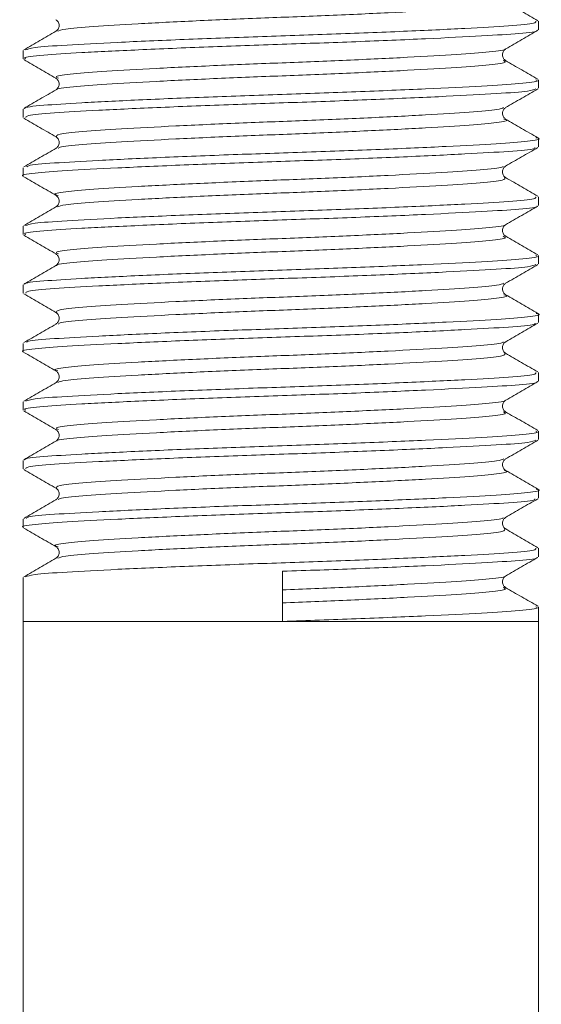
# Model space of a CAD drawing. Header units: millimetres. Extents: x 0 to 210, y 0 to 297.
# Tile 3 of 22: x 45.99 to 53.41, y 197.2 to 211.21. Entities that reach past the tile are written whole.
import ezdxf

# ---------------------------------------------------------------- set-up
doc = ezdxf.new("R2010")
doc.units = ezdxf.units.MM

msp = doc.modelspace()

# ---------------------------------------------------------------- linework, layer by layer
at = {"color": 179, "linetype": 'Continuous', "lineweight": 15}
for p, q in [((53.373, 211.066), (53.373, 211.186)), ((46.039, 210.769), (46.039, 210.649)), ((53.373, 210.232), (53.373, 210.352)), ((46.039, 209.936), (46.039, 209.816)), ((53.373, 209.399), (53.373, 209.519)), ((46.039, 209.102), (46.039, 208.982)), ((53.373, 208.566), (53.373, 208.686)), ((46.039, 208.269), (46.039, 208.149)), ((53.373, 207.732), (53.373, 207.852)), ((46.039, 207.436), (46.039, 207.316)), ((53.373, 206.899), (53.373, 207.019)), ((46.039, 206.602), (46.039, 206.482)), ((53.373, 206.066), (53.373, 206.186)), ((46.039, 205.769), (46.039, 205.649)), ((53.373, 205.232), (53.373, 205.352)), ((46.039, 204.936), (46.039, 204.816)), ((53.373, 204.399), (53.373, 204.519)), ((46.039, 204.102), (46.039, 203.982)), ((53.373, 203.566), (53.373, 203.686)), ((49.728, 202.645), (49.728, 203.358)), ((46.039, 203.269), (46.039, 202.644)), ((53.373, 202.644), (53.373, 202.852)), ((46.039, 202.644), (46.039, 144.275)), ((46.039, 202.644), (49.728, 202.644)), ((53.373, 202.644), (46.039, 202.644)), ((49.728, 202.644), (53.373, 202.644)), ((53.373, 144.275), (53.373, 202.644))]:
    msp.add_line(p, q, dxfattribs=at)
at = {"color": 179, "linetype": 'Continuous', "lineweight": 0}
for points, knots in [([(52.892, 211.46), (52.896, 211.447), (52.905, 211.421), (52.58, 211.385), (52.024, 211.349), (51.257, 211.307), (50.357, 211.266), (49.407, 211.231), (48.48, 211.192), (47.651, 211.15), (47.015, 211.111), (46.61, 211.078), (46.554, 211.054), (46.53, 211.043)], [0, 0, 0, 0, 0.083891, 0.176969, 0.268827, 0.364295, 0.459373, 0.550708, 0.644577, 0.740399, 0.833971, 0.925471, 1, 1, 1, 1]), ([(46.072, 210.778), (46.101, 210.789), (46.165, 210.814), (46.631, 210.847), (47.357, 210.885), (48.306, 210.927), (49.365, 210.967), (50.45, 211.002), (51.478, 211.043), (52.356, 211.084), (52.987, 211.121), (53.341, 211.154), (53.337, 211.177), (53.335, 211.186)], [0, 0, 0, 0, 0.078577, 0.171886, 0.267306, 0.365019, 0.460742, 0.553882, 0.650837, 0.748189, 0.841863, 0.936779, 1, 1, 1, 1]), ([(53.349, 211.057), (53.352, 211.056), (53.38, 211.041), (53.129, 211.012), (52.602, 210.978), (51.792, 210.937), (50.803, 210.895), (49.727, 210.858), (48.65, 210.821), (47.656, 210.779), (46.84, 210.739), (46.293, 210.704), (46.029, 210.673), (46.067, 210.654), (46.077, 210.649)], [0, 0, 0, 0, 0.011031, 0.10725, 0.200149, 0.296606, 0.394107, 0.488409, 0.582509, 0.679963, 0.776541, 0.869464, 0.965544, 1, 1, 1, 1]), ([(52.896, 210.792), (52.898, 210.791), (52.921, 210.776), (52.701, 210.748), (52.24, 210.713), (51.531, 210.673), (50.666, 210.631), (49.725, 210.594), (48.782, 210.557), (47.912, 210.515), (47.199, 210.474), (46.715, 210.44), (46.476, 210.405), (46.523, 210.383), (46.54, 210.375)], [0, 0, 0, 0, 0.0079845, 0.1022723, 0.1933042, 0.2878256, 0.3833704, 0.475778, 0.5679877, 0.6634859, 0.7581262, 0.8491807, 0.9433322, 1, 1, 1, 1]), ([(52.87, 210.627), (52.889, 210.619), (52.94, 210.598), (52.711, 210.563), (52.238, 210.528), (51.532, 210.488), (50.666, 210.446), (49.725, 210.409), (48.782, 210.372), (47.912, 210.33), (47.196, 210.29), (46.726, 210.255), (46.499, 210.227), (46.518, 210.212), (46.519, 210.211)], [0, 0, 0, 0, 0.054359, 0.148829, 0.240037, 0.334741, 0.430471, 0.523057, 0.615445, 0.711128, 0.805951, 0.897182, 0.991515, 1, 1, 1, 1]), ([(46.066, 209.945), (46.063, 209.947), (46.04, 209.962), (46.299, 209.99), (46.838, 210.025), (47.656, 210.066), (48.65, 210.108), (49.727, 210.145), (50.803, 210.182), (51.792, 210.224), (52.6, 210.264), (53.135, 210.299), (53.389, 210.33), (53.347, 210.348), (53.337, 210.352)], [0, 0, 0, 0, 0.011869, 0.108242, 0.201448, 0.298321, 0.396072, 0.490459, 0.585049, 0.682847, 0.779599, 0.872782, 0.969294, 1, 1, 1, 1]), ([(53.334, 210.223), (53.309, 210.213), (53.254, 210.189), (52.804, 210.156), (52.088, 210.118), (51.147, 210.076), (50.09, 210.036), (49.005, 210.001), (47.973, 209.96), (47.087, 209.919), (46.445, 209.882), (46.078, 209.848), (46.076, 209.825), (46.075, 209.816)], [0, 0, 0, 0, 0.073244, 0.166825, 0.262233, 0.360101, 0.456142, 0.549371, 0.646386, 0.743968, 0.837961, 0.932848, 1, 1, 1, 1]), ([(52.878, 209.958), (52.857, 209.948), (52.808, 209.924), (52.417, 209.892), (51.791, 209.853), (50.967, 209.811), (50.042, 209.772), (49.092, 209.737), (48.189, 209.696), (47.414, 209.654), (46.849, 209.618), (46.509, 209.581), (46.513, 209.554), (46.514, 209.54)], [0, 0, 0, 0, 0.069422, 0.160857, 0.254079, 0.349706, 0.443546, 0.534636, 0.629429, 0.724777, 0.816615, 0.909327, 1, 1, 1, 1]), ([(52.879, 209.794), (52.893, 209.791), (52.965, 209.774), (52.812, 209.743), (52.427, 209.707), (51.788, 209.668), (50.967, 209.627), (50.042, 209.587), (49.092, 209.552), (48.189, 209.511), (47.413, 209.469), (46.856, 209.433), (46.552, 209.403), (46.545, 209.383), (46.542, 209.377)], [0, 0, 0, 0, 0.023314, 0.118552, 0.210075, 0.303387, 0.399106, 0.493037, 0.584214, 0.679099, 0.774538, 0.866464, 0.959266, 1, 1, 1, 1]), ([(46.089, 209.112), (46.092, 209.118), (46.1, 209.138), (46.449, 209.169), (47.086, 209.205), (47.973, 209.247), (49.004, 209.288), (50.09, 209.323), (51.147, 209.362), (52.085, 209.404), (52.815, 209.443), (53.255, 209.478), (53.429, 209.509), (53.35, 209.526), (53.335, 209.529)], [0, 0, 0, 0, 0.043237, 0.136025, 0.227938, 0.323362, 0.418231, 0.509397, 0.603313, 0.699016, 0.792314, 0.883824, 0.979048, 1, 1, 1, 1]), ([(53.323, 209.389), (53.323, 209.384), (53.32, 209.364), (52.983, 209.334), (52.358, 209.298), (51.478, 209.256), (50.451, 209.215), (49.366, 209.18), (48.305, 209.141), (47.361, 209.099), (46.619, 209.06), (46.177, 209.025), (45.987, 208.997), (46.042, 208.983), (46.043, 208.982)], [0, 0, 0, 0, 0.039989, 0.135178, 0.229116, 0.326744, 0.423976, 0.517382, 0.613375, 0.711365, 0.80706, 0.900632, 0.998035, 1, 1, 1, 1]), ([(52.871, 209.124), (52.87, 209.118), (52.866, 209.1), (52.574, 209.07), (52.027, 209.034), (51.257, 208.992), (50.358, 208.951), (49.408, 208.916), (48.48, 208.876), (47.653, 208.835), (47.007, 208.796), (46.61, 208.76), (46.45, 208.729), (46.521, 208.711), (46.536, 208.707)], [0, 0, 0, 0, 0.036412, 0.129455, 0.221274, 0.316701, 0.411743, 0.503041, 0.596869, 0.692652, 0.786189, 0.87765, 0.972858, 1, 1, 1, 1]), ([(52.892, 208.96), (52.897, 208.948), (52.907, 208.922), (52.58, 208.885), (52.025, 208.849), (51.257, 208.807), (50.358, 208.766), (49.408, 208.731), (48.481, 208.692), (47.651, 208.65), (47.015, 208.611), (46.609, 208.578), (46.553, 208.554), (46.528, 208.543)], [0, 0, 0, 0, 0.0852563, 0.1780931, 0.2697087, 0.3649252, 0.4597561, 0.5508525, 0.6444731, 0.740044, 0.833374, 0.9246323, 1, 1, 1, 1]), ([(46.071, 208.277), (46.1, 208.289), (46.164, 208.313), (46.631, 208.347), (47.358, 208.386), (48.306, 208.427), (49.365, 208.467), (50.451, 208.502), (51.479, 208.543), (52.356, 208.584), (52.987, 208.621), (53.341, 208.654), (53.337, 208.677), (53.335, 208.686)], [0, 0, 0, 0, 0.079207, 0.172457, 0.267822, 0.365474, 0.461136, 0.55422, 0.651117, 0.748408, 0.842023, 0.936884, 1, 1, 1, 1]), ([(53.351, 208.556), (53.353, 208.555), (53.379, 208.54), (53.129, 208.512), (52.602, 208.478), (51.792, 208.437), (50.804, 208.395), (49.728, 208.358), (48.651, 208.321), (47.656, 208.279), (46.84, 208.239), (46.293, 208.204), (46.029, 208.173), (46.067, 208.154), (46.077, 208.149)], [0, 0, 0, 0, 0.008149, 0.104644, 0.197808, 0.294537, 0.392316, 0.486891, 0.581255, 0.678985, 0.775841, 0.869028, 0.965379, 1, 1, 1, 1]), ([(52.898, 208.29), (52.899, 208.29), (52.92, 208.275), (52.7, 208.248), (52.241, 208.213), (51.532, 208.173), (50.667, 208.131), (49.725, 208.094), (48.783, 208.057), (47.912, 208.015), (47.199, 207.974), (46.715, 207.94), (46.475, 207.905), (46.523, 207.883), (46.541, 207.874)], [0, 0, 0, 0, 0.004792, 0.099238, 0.19042, 0.285095, 0.380799, 0.473363, 0.565721, 0.661377, 0.756175, 0.847381, 0.941686, 1, 1, 1, 1]), ([(52.872, 208.126), (52.889, 208.118), (52.939, 208.097), (52.711, 208.063), (52.238, 208.028), (51.533, 207.988), (50.667, 207.946), (49.725, 207.909), (48.782, 207.872), (47.913, 207.83), (47.196, 207.79), (46.725, 207.755), (46.497, 207.727), (46.518, 207.711), (46.521, 207.71)], [0, 0, 0, 0, 0.051436, 0.145859, 0.237019, 0.331672, 0.427353, 0.519894, 0.612231, 0.707863, 0.802639, 0.893822, 0.988105, 1, 1, 1, 1]), ([(46.068, 207.444), (46.064, 207.446), (46.038, 207.462), (46.298, 207.49), (46.839, 207.525), (47.657, 207.566), (48.651, 207.608), (49.728, 207.645), (50.804, 207.682), (51.793, 207.724), (52.601, 207.764), (53.135, 207.799), (53.389, 207.83), (53.347, 207.848), (53.337, 207.852)], [0, 0, 0, 0, 0.015245, 0.111293, 0.204187, 0.300738, 0.39816, 0.492228, 0.586504, 0.683976, 0.780401, 0.873272, 0.969464, 1, 1, 1, 1]), ([(53.336, 207.724), (53.311, 207.713), (53.255, 207.689), (52.805, 207.656), (52.089, 207.618), (51.147, 207.576), (50.091, 207.536), (49.005, 207.501), (47.973, 207.46), (47.087, 207.419), (46.445, 207.382), (46.078, 207.348), (46.076, 207.325), (46.075, 207.316)], [0, 0, 0, 0, 0.074224, 0.167702, 0.262999, 0.360756, 0.456692, 0.549814, 0.646718, 0.744192, 0.838081, 0.932858, 1, 1, 1, 1]), ([(52.879, 207.458), (52.858, 207.448), (52.809, 207.424), (52.418, 207.392), (51.791, 207.353), (50.967, 207.311), (50.043, 207.272), (49.093, 207.237), (48.189, 207.196), (47.415, 207.154), (46.85, 207.118), (46.511, 207.081), (46.514, 207.054), (46.516, 207.042)], [0, 0, 0, 0, 0.070169, 0.16177, 0.255156, 0.350954, 0.444965, 0.536217, 0.631178, 0.726697, 0.818702, 0.911577, 1, 1, 1, 1]), ([(52.883, 207.293), (52.895, 207.29), (52.964, 207.274), (52.812, 207.243), (52.427, 207.207), (51.789, 207.168), (50.968, 207.127), (50.043, 207.087), (49.093, 207.052), (48.19, 207.011), (47.413, 206.969), (46.856, 206.933), (46.552, 206.903), (46.544, 206.883), (46.542, 206.877)], [0, 0, 0, 0, 0.020785, 0.116212, 0.207918, 0.30141, 0.397317, 0.491435, 0.582792, 0.677861, 0.77349, 0.8656, 0.95858, 1, 1, 1, 1]), ([(46.089, 206.612), (46.091, 206.618), (46.099, 206.638), (46.449, 206.669), (47.086, 206.705), (47.973, 206.747), (49.005, 206.788), (50.091, 206.823), (51.148, 206.862), (52.086, 206.904), (52.816, 206.943), (53.254, 206.978), (53.429, 207.009), (53.353, 207.025), (53.34, 207.028)], [0, 0, 0, 0, 0.044249, 0.137202, 0.229285, 0.324883, 0.419922, 0.511252, 0.605342, 0.701218, 0.794682, 0.88636, 0.981757, 1, 1, 1, 1]), ([(53.325, 206.891), (53.325, 206.885), (53.323, 206.865), (52.984, 206.834), (52.358, 206.798), (51.479, 206.756), (50.451, 206.715), (49.366, 206.68), (48.306, 206.641), (47.362, 206.599), (46.62, 206.56), (46.178, 206.525), (45.987, 206.497), (46.042, 206.483), (46.043, 206.482)], [0, 0, 0, 0, 0.043532, 0.138367, 0.23195, 0.329209, 0.426077, 0.519134, 0.614763, 0.712385, 0.807723, 0.900942, 0.997977, 1, 1, 1, 1]), ([(52.872, 206.625), (52.872, 206.619), (52.869, 206.6), (52.575, 206.57), (52.027, 206.534), (51.258, 206.492), (50.358, 206.451), (49.409, 206.416), (48.481, 206.376), (47.654, 206.335), (47.007, 206.296), (46.612, 206.26), (46.451, 206.229), (46.518, 206.212), (46.531, 206.209)], [0, 0, 0, 0, 0.039988, 0.1330691, 0.2249202, 0.320383, 0.4154619, 0.5067963, 0.6006575, 0.6964768, 0.7900522, 0.8815458, 0.9767885, 1, 1, 1, 1]), ([(52.893, 206.461), (52.898, 206.448), (52.908, 206.422), (52.581, 206.385), (52.025, 206.349), (51.258, 206.307), (50.358, 206.266), (49.409, 206.231), (48.482, 206.192), (47.651, 206.15), (47.016, 206.111), (46.613, 206.079), (46.558, 206.055), (46.533, 206.044)], [0, 0, 0, 0, 0.0871931, 0.1801951, 0.271968, 0.3673496, 0.4623477, 0.5536044, 0.6473857, 0.7431235, 0.8366193, 0.9280351, 1, 1, 1, 1]), ([(46.077, 205.779), (46.105, 205.79), (46.169, 205.814), (46.632, 205.847), (47.358, 205.886), (48.307, 205.927), (49.366, 205.967), (50.451, 206.002), (51.479, 206.043), (52.357, 206.085), (52.988, 206.121), (53.341, 206.154), (53.337, 206.177), (53.335, 206.186)], [0, 0, 0, 0, 0.076058, 0.169632, 0.265332, 0.363326, 0.459319, 0.552729, 0.649966, 0.747596, 0.841534, 0.93673, 1, 1, 1, 1]), ([(53.349, 206.058), (53.352, 206.056), (53.381, 206.041), (53.13, 206.012), (52.603, 205.978), (51.793, 205.937), (50.805, 205.895), (49.729, 205.858), (48.652, 205.821), (47.657, 205.78), (46.84, 205.739), (46.293, 205.704), (46.029, 205.673), (46.067, 205.654), (46.077, 205.649)], [0, 0, 0, 0, 0.011326, 0.107508, 0.200367, 0.296778, 0.394238, 0.488507, 0.582559, 0.679969, 0.776509, 0.869393, 0.965426, 1, 1, 1, 1]), ([(52.896, 205.792), (52.898, 205.791), (52.921, 205.776), (52.702, 205.748), (52.241, 205.713), (51.532, 205.673), (50.668, 205.631), (49.726, 205.594), (48.783, 205.557), (47.913, 205.515), (47.199, 205.474), (46.716, 205.44), (46.477, 205.405), (46.523, 205.383), (46.54, 205.375)], [0, 0, 0, 0, 0.0082156, 0.1025405, 0.1936035, 0.2881533, 0.3837327, 0.4761791, 0.568414, 0.6639434, 0.7586205, 0.8497075, 0.9438868, 1, 1, 1, 1]), ([(52.87, 205.627), (52.889, 205.619), (52.941, 205.598), (52.712, 205.563), (52.238, 205.528), (51.533, 205.488), (50.667, 205.446), (49.726, 205.409), (48.783, 205.372), (47.913, 205.33), (47.197, 205.29), (46.725, 205.255), (46.498, 205.227), (46.518, 205.212), (46.52, 205.21)], [0, 0, 0, 0, 0.054648, 0.148882, 0.239858, 0.334317, 0.429804, 0.522162, 0.614308, 0.709745, 0.804331, 0.895331, 0.98942, 1, 1, 1, 1]), ([(46.067, 204.945), (46.064, 204.947), (46.039, 204.962), (46.299, 204.991), (46.839, 205.025), (47.658, 205.066), (48.651, 205.108), (49.729, 205.145), (50.805, 205.182), (51.794, 205.224), (52.601, 205.264), (53.136, 205.299), (53.389, 205.33), (53.347, 205.348), (53.337, 205.352)], [0, 0, 0, 0, 0.013574, 0.109789, 0.202848, 0.299571, 0.397164, 0.491395, 0.585841, 0.683485, 0.780078, 0.873112, 0.969476, 1, 1, 1, 1]), ([(53.335, 205.223), (53.311, 205.213), (53.255, 205.189), (52.805, 205.156), (52.089, 205.118), (51.148, 205.076), (50.092, 205.036), (49.006, 205.001), (47.974, 204.96), (47.088, 204.919), (46.445, 204.882), (46.078, 204.848), (46.076, 204.825), (46.075, 204.816)], [0, 0, 0, 0, 0.073852, 0.167363, 0.262689, 0.360478, 0.456448, 0.5496, 0.646534, 0.744041, 0.837965, 0.93277, 1, 1, 1, 1]), ([(52.879, 204.958), (52.858, 204.948), (52.809, 204.924), (52.418, 204.892), (51.792, 204.853), (50.968, 204.811), (50.044, 204.772), (49.093, 204.737), (48.19, 204.696), (47.415, 204.654), (46.85, 204.618), (46.51, 204.581), (46.513, 204.554), (46.514, 204.541)], [0, 0, 0, 0, 0.070119, 0.161532, 0.254721, 0.35032, 0.444138, 0.5352, 0.629962, 0.725285, 0.817102, 0.909781, 1, 1, 1, 1]), ([(52.885, 204.793), (52.896, 204.79), (52.964, 204.773), (52.811, 204.743), (52.428, 204.707), (51.789, 204.669), (50.969, 204.627), (50.043, 204.587), (49.093, 204.552), (48.19, 204.511), (47.414, 204.469), (46.856, 204.433), (46.549, 204.402), (46.543, 204.382), (46.54, 204.376)], [0, 0, 0, 0, 0.019464, 0.114727, 0.206275, 0.299602, 0.395342, 0.489299, 0.580496, 0.675398, 0.770862, 0.862814, 0.95563, 1, 1, 1, 1]), ([(46.087, 204.11), (46.089, 204.117), (46.097, 204.138), (46.448, 204.169), (47.087, 204.205), (47.974, 204.247), (49.006, 204.288), (50.091, 204.323), (51.149, 204.362), (52.086, 204.404), (52.816, 204.443), (53.254, 204.478), (53.429, 204.509), (53.353, 204.525), (53.342, 204.527)], [0, 0, 0, 0, 0.046933, 0.139711, 0.231627, 0.32705, 0.421911, 0.513072, 0.60699, 0.702689, 0.795978, 0.887489, 0.982712, 1, 1, 1, 1]), ([(53.324, 204.389), (53.323, 204.384), (53.32, 204.364), (52.984, 204.334), (52.359, 204.298), (51.48, 204.256), (50.452, 204.215), (49.367, 204.18), (48.307, 204.141), (47.362, 204.099), (46.62, 204.06), (46.178, 204.025), (45.988, 203.997), (46.042, 203.983), (46.043, 203.982)], [0, 0, 0, 0, 0.040044, 0.135221, 0.229136, 0.326742, 0.423959, 0.51735, 0.613318, 0.71129, 0.806972, 0.900522, 0.997903, 1, 1, 1, 1]), ([(52.871, 204.124), (52.87, 204.119), (52.867, 204.1), (52.574, 204.07), (52.028, 204.034), (51.258, 203.992), (50.359, 203.951), (49.409, 203.916), (48.482, 203.876), (47.654, 203.835), (47.007, 203.796), (46.611, 203.76), (46.45, 203.729), (46.521, 203.711), (46.536, 203.707)], [0, 0, 0, 0, 0.036532, 0.129553, 0.22134, 0.316736, 0.411752, 0.503026, 0.596821, 0.692575, 0.78609, 0.87752, 0.972696, 1, 1, 1, 1]), ([(52.891, 203.96), (52.896, 203.947), (52.905, 203.921), (52.581, 203.885), (52.026, 203.849), (51.259, 203.807), (50.359, 203.766), (49.409, 203.731), (48.482, 203.692), (47.652, 203.65), (47.016, 203.611), (46.611, 203.578), (46.555, 203.554), (46.53, 203.543)], [0, 0, 0, 0, 0.083891, 0.176988, 0.268848, 0.364322, 0.459415, 0.550763, 0.644634, 0.740466, 0.834056, 0.92556, 1, 1, 1, 1]), ([(46.072, 203.278), (46.101, 203.289), (46.166, 203.314), (46.632, 203.347), (47.359, 203.386), (48.308, 203.427), (49.367, 203.467), (50.452, 203.502), (51.48, 203.543), (52.358, 203.585), (52.988, 203.621), (53.341, 203.654), (53.337, 203.677), (53.335, 203.686)], [0, 0, 0, 0, 0.078513, 0.171843, 0.267299, 0.365039, 0.460781, 0.553951, 0.650938, 0.748314, 0.842007, 0.936959, 1, 1, 1, 1]), ([(53.352, 203.556), (53.354, 203.555), (53.38, 203.54), (53.129, 203.512), (52.603, 203.478), (51.794, 203.437), (50.806, 203.395), (50.084, 203.37), (49.728, 203.358)], [0, 0, 0, 0, 0.015753, 0.214145, 0.405675, 0.60453, 0.805554, 1, 1, 1, 1]), ([(52.898, 203.29), (52.899, 203.29), (52.92, 203.275), (52.7, 203.248), (52.242, 203.213), (51.533, 203.173), (50.668, 203.131), (50.036, 203.106), (49.726, 203.094)], [0, 0, 0, 0, 0.009235, 0.208941, 0.401736, 0.601909, 0.804268, 1, 1, 1, 1]), ([(52.87, 203.127), (52.889, 203.119), (52.941, 203.098), (52.712, 203.063), (52.239, 203.029), (51.534, 202.988), (50.668, 202.946), (50.036, 202.921), (49.726, 202.909)], [0, 0, 0, 0, 0.104048, 0.284644, 0.458989, 0.640006, 0.822999, 1, 1, 1, 1]), ([(49.728, 202.645), (50.083, 202.657), (50.805, 202.682), (51.794, 202.724), (52.601, 202.764), (53.136, 202.799), (53.389, 202.83), (53.347, 202.848), (53.337, 202.852)], [0, 0, 0, 0, 0.185726, 0.377735, 0.567672, 0.750614, 0.940108, 1, 1, 1, 1])]:
    msp.add_open_spline(points, degree=3, knots=knots, dxfattribs=at)
at = {"color": 179, "linetype": 'Continuous', "lineweight": 15}
for points, knots in [([(53.366, 211.194), (53.29, 211.238), (53.137, 211.327), (52.984, 211.415), (52.907, 211.459)], [0, 0, 0, 0, 0.500063, 1, 1, 1, 1]), ([(46.506, 211.208), (46.517, 211.199), (46.539, 211.182), (46.556, 211.126), (46.539, 211.069), (46.517, 211.052), (46.506, 211.044)], [0, 0, 0, 0, 0.248386, 0.500001, 0.751616, 1, 1, 1, 1]), ([(46.506, 211.043), (46.429, 210.999), (46.276, 210.91), (46.123, 210.822), (46.046, 210.778)], [0, 0, 0, 0, 0.499932, 1, 1, 1, 1]), ([(52.907, 210.792), (52.984, 210.836), (53.137, 210.925), (53.29, 211.013), (53.366, 211.057)], [0, 0, 0, 0, 0.499948, 1, 1, 1, 1]), ([(52.906, 210.627), (52.895, 210.635), (52.873, 210.652), (52.856, 210.709), (52.873, 210.766), (52.895, 210.783), (52.906, 210.791)], [0, 0, 0, 0, 0.2484068, 0.5000001, 0.7515933, 1, 1, 1, 1]), ([(46.047, 210.64), (46.123, 210.596), (46.276, 210.508), (46.429, 210.419), (46.506, 210.375)], [0, 0, 0, 0, 0.500048, 1, 1, 1, 1]), ([(53.365, 210.361), (53.288, 210.406), (53.135, 210.494), (52.982, 210.583), (52.906, 210.627)], [0, 0, 0, 0, 0.500069, 1, 1, 1, 1]), ([(46.506, 210.374), (46.517, 210.366), (46.539, 210.349), (46.556, 210.292), (46.539, 210.236), (46.517, 210.219), (46.506, 210.21)], [0, 0, 0, 0, 0.2483744, 0.4999988, 0.7516238, 1, 1, 1, 1]), ([(46.507, 210.211), (46.431, 210.167), (46.278, 210.078), (46.125, 209.99), (46.048, 209.945)], [0, 0, 0, 0, 0.499935, 1, 1, 1, 1]), ([(52.906, 209.958), (52.982, 210.002), (53.135, 210.09), (53.288, 210.179), (53.365, 210.223)], [0, 0, 0, 0, 0.49995, 1, 1, 1, 1]), ([(52.906, 209.793), (52.895, 209.802), (52.873, 209.819), (52.856, 209.876), (52.873, 209.932), (52.895, 209.949), (52.906, 209.958)], [0, 0, 0, 0, 0.248309, 0.500004, 0.751696, 1, 1, 1, 1]), ([(46.048, 209.806), (46.125, 209.762), (46.278, 209.673), (46.431, 209.585), (46.507, 209.54)], [0, 0, 0, 0, 0.500054, 1, 1, 1, 1]), ([(53.364, 209.529), (53.287, 209.573), (53.134, 209.662), (52.981, 209.75), (52.905, 209.794)], [0, 0, 0, 0, 0.500059, 1, 1, 1, 1]), ([(46.506, 209.541), (46.517, 209.533), (46.539, 209.516), (46.556, 209.459), (46.539, 209.402), (46.517, 209.385), (46.506, 209.377)], [0, 0, 0, 0, 0.248299, 0.5, 0.751701, 1, 1, 1, 1]), ([(46.507, 209.378), (46.431, 209.333), (46.278, 209.245), (46.125, 209.156), (46.048, 209.112)], [0, 0, 0, 0, 0.499947, 1, 1, 1, 1]), ([(52.905, 209.124), (52.981, 209.168), (53.134, 209.256), (53.287, 209.345), (53.364, 209.389)], [0, 0, 0, 0, 0.499942, 1, 1, 1, 1]), ([(52.906, 208.96), (52.895, 208.969), (52.873, 208.986), (52.856, 209.042), (52.873, 209.099), (52.895, 209.116), (52.906, 209.124)], [0, 0, 0, 0, 0.248315, 0.499998, 0.751681, 1, 1, 1, 1]), ([(46.048, 208.973), (46.125, 208.928), (46.278, 208.84), (46.431, 208.751), (46.508, 208.707)], [0, 0, 0, 0, 0.5000624, 1, 1, 1, 1]), ([(53.365, 208.695), (53.289, 208.739), (53.136, 208.827), (52.983, 208.916), (52.906, 208.96)], [0, 0, 0, 0, 0.500048, 1, 1, 1, 1]), ([(46.506, 208.708), (46.517, 208.699), (46.539, 208.682), (46.556, 208.626), (46.539, 208.569), (46.517, 208.552), (46.506, 208.544)], [0, 0, 0, 0, 0.248373, 0.500001, 0.751629, 1, 1, 1, 1]), ([(46.505, 208.543), (46.428, 208.499), (46.275, 208.41), (46.122, 208.322), (46.046, 208.277)], [0, 0, 0, 0, 0.499948, 1, 1, 1, 1]), ([(52.905, 208.29), (52.981, 208.335), (53.135, 208.423), (53.288, 208.512), (53.364, 208.556)], [0, 0, 0, 0, 0.499934, 1, 1, 1, 1]), ([(52.906, 208.127), (52.895, 208.135), (52.873, 208.152), (52.856, 208.209), (52.873, 208.266), (52.895, 208.283), (52.906, 208.291)], [0, 0, 0, 0, 0.2484063, 0.4999999, 0.7515936, 1, 1, 1, 1]), ([(46.047, 208.14), (46.124, 208.096), (46.277, 208.007), (46.43, 207.918), (46.507, 207.874)], [0, 0, 0, 0, 0.5000684, 1, 1, 1, 1]), ([(53.367, 207.86), (53.29, 207.905), (53.137, 207.993), (52.984, 208.082), (52.908, 208.126)], [0, 0, 0, 0, 0.500058, 1, 1, 1, 1]), ([(46.506, 207.874), (46.517, 207.866), (46.539, 207.849), (46.556, 207.792), (46.539, 207.736), (46.517, 207.719), (46.506, 207.71)], [0, 0, 0, 0, 0.248387, 0.499999, 0.751611, 1, 1, 1, 1]), ([(46.505, 207.71), (46.428, 207.665), (46.275, 207.577), (46.122, 207.488), (46.046, 207.444)], [0, 0, 0, 0, 0.499936, 1, 1, 1, 1]), ([(52.906, 207.458), (52.983, 207.502), (53.136, 207.591), (53.289, 207.679), (53.365, 207.724)], [0, 0, 0, 0, 0.4999316, 1, 1, 1, 1]), ([(52.906, 207.294), (52.895, 207.302), (52.873, 207.319), (52.856, 207.376), (52.873, 207.432), (52.895, 207.449), (52.906, 207.458)], [0, 0, 0, 0, 0.248332, 0.500002, 0.751672, 1, 1, 1, 1]), ([(46.046, 207.307), (46.123, 207.263), (46.276, 207.174), (46.429, 207.086), (46.505, 207.042)], [0, 0, 0, 0, 0.500066, 1, 1, 1, 1]), ([(53.366, 207.028), (53.289, 207.072), (53.136, 207.16), (52.983, 207.249), (52.907, 207.293)], [0, 0, 0, 0, 0.5000678, 1, 1, 1, 1]), ([(46.506, 207.041), (46.517, 207.033), (46.539, 207.016), (46.556, 206.959), (46.539, 206.902), (46.517, 206.885), (46.506, 206.877)], [0, 0, 0, 0, 0.2483, 0.499999, 0.751699, 1, 1, 1, 1]), ([(46.507, 206.877), (46.43, 206.833), (46.277, 206.744), (46.124, 206.656), (46.047, 206.612)], [0, 0, 0, 0, 0.4999315, 1, 1, 1, 1]), ([(52.907, 206.625), (52.984, 206.669), (53.137, 206.758), (53.29, 206.847), (53.366, 206.891)], [0, 0, 0, 0, 0.499937, 1, 1, 1, 1]), ([(52.906, 206.46), (52.895, 206.469), (52.873, 206.486), (52.856, 206.542), (52.873, 206.599), (52.895, 206.616), (52.906, 206.625)], [0, 0, 0, 0, 0.248289, 0.499996, 0.751706, 1, 1, 1, 1]), ([(46.046, 206.474), (46.122, 206.43), (46.275, 206.342), (46.428, 206.253), (46.505, 206.209)], [0, 0, 0, 0, 0.500059, 1, 1, 1, 1]), ([(53.364, 206.195), (53.287, 206.24), (53.134, 206.328), (52.981, 206.417), (52.905, 206.461)], [0, 0, 0, 0, 0.500065, 1, 1, 1, 1]), ([(46.506, 206.208), (46.517, 206.199), (46.539, 206.182), (46.556, 206.126), (46.539, 206.069), (46.517, 206.052), (46.506, 206.044)], [0, 0, 0, 0, 0.248356, 0.500002, 0.751647, 1, 1, 1, 1]), ([(46.508, 206.044), (46.431, 206), (46.278, 205.912), (46.125, 205.823), (46.049, 205.779)], [0, 0, 0, 0, 0.499941, 1, 1, 1, 1]), ([(52.908, 205.792), (52.984, 205.836), (53.137, 205.925), (53.29, 206.013), (53.366, 206.058)], [0, 0, 0, 0, 0.4999454, 1, 1, 1, 1]), ([(52.906, 205.627), (52.895, 205.635), (52.873, 205.652), (52.856, 205.709), (52.873, 205.766), (52.895, 205.783), (52.906, 205.791)], [0, 0, 0, 0, 0.248402, 0.5, 0.751597, 1, 1, 1, 1]), ([(46.046, 205.641), (46.123, 205.596), (46.276, 205.508), (46.429, 205.419), (46.505, 205.375)], [0, 0, 0, 0, 0.5000505, 1, 1, 1, 1]), ([(53.364, 205.362), (53.288, 205.406), (53.135, 205.495), (52.982, 205.583), (52.905, 205.627)], [0, 0, 0, 0, 0.500053, 1, 1, 1, 1]), ([(46.506, 205.374), (46.517, 205.366), (46.539, 205.349), (46.556, 205.292), (46.539, 205.236), (46.517, 205.219), (46.506, 205.21)], [0, 0, 0, 0, 0.248397, 0.5, 0.751602, 1, 1, 1, 1]), ([(46.506, 205.21), (46.429, 205.166), (46.276, 205.077), (46.123, 204.989), (46.047, 204.945)], [0, 0, 0, 0, 0.499953, 1, 1, 1, 1]), ([(52.906, 204.958), (52.983, 205.002), (53.136, 205.091), (53.289, 205.179), (53.365, 205.223)], [0, 0, 0, 0, 0.499952, 1, 1, 1, 1]), ([(52.906, 204.794), (52.895, 204.802), (52.873, 204.819), (52.856, 204.876), (52.873, 204.932), (52.895, 204.949), (52.906, 204.958)], [0, 0, 0, 0, 0.2483413, 0.5000027, 0.7516629, 1, 1, 1, 1]), ([(46.048, 204.806), (46.124, 204.762), (46.277, 204.674), (46.43, 204.585), (46.507, 204.541)], [0, 0, 0, 0, 0.500051, 1, 1, 1, 1]), ([(53.366, 204.527), (53.29, 204.572), (53.137, 204.66), (52.984, 204.749), (52.907, 204.793)], [0, 0, 0, 0, 0.500052, 1, 1, 1, 1]), ([(46.506, 204.541), (46.517, 204.533), (46.539, 204.516), (46.556, 204.459), (46.539, 204.402), (46.517, 204.385), (46.506, 204.377)], [0, 0, 0, 0, 0.248282, 0.499997, 0.751712, 1, 1, 1, 1]), ([(46.505, 204.376), (46.428, 204.332), (46.275, 204.243), (46.122, 204.155), (46.046, 204.11)], [0, 0, 0, 0, 0.499942, 1, 1, 1, 1]), ([(52.905, 204.124), (52.981, 204.168), (53.134, 204.257), (53.287, 204.345), (53.364, 204.389)], [0, 0, 0, 0, 0.499945, 1, 1, 1, 1]), ([(52.906, 203.96), (52.895, 203.969), (52.873, 203.986), (52.856, 204.042), (52.873, 204.099), (52.895, 204.116), (52.906, 204.125)], [0, 0, 0, 0, 0.248302, 0.499999, 0.751696, 1, 1, 1, 1]), ([(46.049, 203.973), (46.125, 203.928), (46.278, 203.84), (46.431, 203.751), (46.508, 203.707)], [0, 0, 0, 0, 0.50006, 1, 1, 1, 1]), ([(53.366, 203.694), (53.29, 203.738), (53.137, 203.827), (52.984, 203.915), (52.907, 203.96)], [0, 0, 0, 0, 0.500064, 1, 1, 1, 1]), ([(46.506, 203.708), (46.517, 203.699), (46.539, 203.682), (46.556, 203.626), (46.539, 203.569), (46.517, 203.552), (46.506, 203.544)], [0, 0, 0, 0, 0.248342, 0.500002, 0.751662, 1, 1, 1, 1]), ([(46.506, 203.543), (46.429, 203.499), (46.276, 203.411), (46.123, 203.322), (46.047, 203.278)], [0, 0, 0, 0, 0.499932, 1, 1, 1, 1]), ([(52.905, 203.29), (52.981, 203.335), (53.134, 203.423), (53.287, 203.512), (53.364, 203.556)], [0, 0, 0, 0, 0.4999364, 1, 1, 1, 1]), ([(52.906, 203.127), (52.895, 203.135), (52.873, 203.152), (52.856, 203.209), (52.873, 203.266), (52.895, 203.283), (52.906, 203.291)], [0, 0, 0, 0, 0.2483953, 0.4999995, 0.7516039, 1, 1, 1, 1]), ([(53.365, 202.862), (53.288, 202.906), (53.135, 202.994), (52.982, 203.083), (52.905, 203.127)], [0, 0, 0, 0, 0.500068, 1, 1, 1, 1])]:
    msp.add_open_spline(points, degree=3, knots=knots, dxfattribs=at)

doc.saveas('drawing.dxf')
